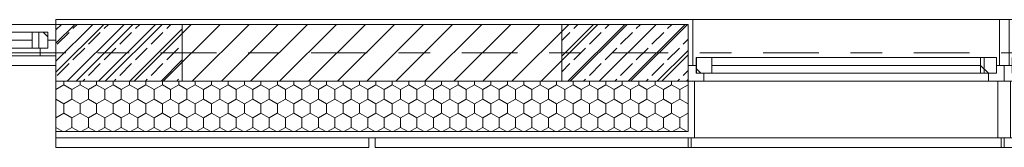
# Model space of a CAD drawing. Extents: x 5465377 to 5465550, y 5925276 to 5925338.
# Tile 23 of 182: x 5465390.04 to 5465393.154, y 5925281.87 to 5925282.275. Entities that reach past the tile are written whole.
import ezdxf

# ---------------------------------------------------------------- set-up
doc = ezdxf.new("R2010")
doc.units = 0
doc.header["$MEASUREMENT"] = 0
doc.linetypes.add('Krawędzie ukryte', pattern=[0.19561111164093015, 0.1411111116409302, -0.05449999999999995])
doc.linetypes.add('Kropki i Kreski', pattern=[0.33513888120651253, 0.1763888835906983, -0.08819444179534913, 0, -0.07055555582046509])
for name, color, linetype, lineweight in [('0_Nr_Pióra__1', 7, 'Continuous', 13), ('0_Nr_Pióra__142', 7, 'Continuous', 18), ('_ARCH_Sciany_Nr_Pióra__141', 7, 'Continuous', 0), ('_ARCH_Sciany_Nr_Pióra__142', 7, 'Continuous', 18), ('EGBD03_Nr_Pióra__141', 7, 'Continuous', 0), ('Okna ArchiCADa_Nr_Pióra__103', 31, 'Continuous', 15), ('Okna ArchiCADa_Nr_Pióra__141', 7, 'Continuous', 0)]:
    doc.layers.add(name, color=color, linetype=linetype, lineweight=lineweight)
doc.layers.add('_ARCH_Sciany', color=7, linetype='Continuous')
doc.layers.add('EGBD03', color=7, linetype='Continuous')
pattern_1 = [(90.00000000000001, (5464021.330722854, 5925651.473568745), (-0.05196152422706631, 0), [0.03, -0.06]), (90.00000000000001, (5464021.304742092, 5925651.518568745), (-0.05196152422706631, 0), [0.03, -0.06]), (150.0000000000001, (5464021.330722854, 5925651.503568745), (0.02598076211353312, 0.04500000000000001), [0.03, -0.06]), (150.0000000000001, (5464021.27876133, 5925651.503568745), (0.02598076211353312, 0.04500000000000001), [0.03, -0.06]), (-149.9999999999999, (5464021.330722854, 5925651.473568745), (-0.0259807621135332, 0.04499999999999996), [0.03, -0.05999999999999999]), (-149.9999999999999, (5464021.27876133, 5925651.473568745), (-0.0259807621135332, 0.04499999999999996), [0.03, -0.05999999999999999])]
pattern_2 = [(45, (5464021.330722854, 5925651.473568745), (-0.04596193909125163, 0.04596193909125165), [])]
pattern_3 = [(90.00000000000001, (5464021.330722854, 5925651.473568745), (-0.0649999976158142, 0), []), (45.00000000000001, (5464021.330722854, 5925651.473568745), (-0.0649999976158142, 0.06499999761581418), [])]
pattern_4 = [(45, (5464021.330722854, 5925651.473568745), (-0.04949747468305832, 0.04949747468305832), []), (45, (5464021.305974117, 5925651.498317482), (-0.04949747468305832, 0.04949747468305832), [0.0525, -0.0175])]

# ---------------------------------------------------------------- blocks, each defined once
blk = doc.blocks.new('O1 rozwierane 12_4', base_point=(5464021.330722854, 5925651.473568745))
at = {"layer": 'Okna ArchiCADa_Nr_Pióra__103', "linetype": 'Continuous'}
h = blk.add_hatch(dxfattribs=at)
h.set_pattern_fill('cegła_szamotowa', color=256, style=0, pattern_type=2)
h.set_pattern_definition(pattern_3)
h.paths.add_polyline_path([(5464020.855722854, 5925651.398568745), (5464020.905722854, 5925651.398568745), (5464020.905722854, 5925651.448568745), (5464020.855722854, 5925651.448568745)], flags=0)
h = blk.add_hatch(dxfattribs=at)
h.set_pattern_fill('cegła_szamotowa', color=256, style=0, pattern_type=2)
h.set_pattern_definition(pattern_3)
h.paths.add_polyline_path([(5464021.805722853, 5925651.448568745), (5464021.755722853, 5925651.448568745), (5464021.755722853, 5925651.398568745), (5464021.805722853, 5925651.398568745)], flags=0)
at = {"layer": 'Okna ArchiCADa_Nr_Pióra__141', "linetype": 'Continuous'}
for p, q in [((5464020.830722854, 5925651.653568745), (5464020.830722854, 5925651.683568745)), ((5464020.830722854, 5925651.683568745), (5464021.830722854, 5925651.683568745)), ((5464021.830722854, 5925651.683568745), (5464021.830722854, 5925651.653568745)), ((5464020.850722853, 5925651.653568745), (5464021.810722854, 5925651.653568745)), ((5464020.880722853, 5925651.473568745), (5464020.830722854, 5925651.473568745)), ((5464020.830722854, 5925651.473568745), (5464020.830722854, 5925651.423568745)), ((5464020.830722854, 5925651.473568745), (5464020.830722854, 5925651.423568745)), ((5464020.880722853, 5925651.448568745), (5464020.880722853, 5925651.473568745)), ((5464021.780722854, 5925651.473568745), (5464020.880722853, 5925651.473568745)), ((5464021.830722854, 5925651.473568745), (5464021.780722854, 5925651.473568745)), ((5464021.780722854, 5925651.473568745), (5464021.780722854, 5925651.448568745)), ((5464021.830722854, 5925651.423568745), (5464021.830722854, 5925651.473568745)), ((5464021.830722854, 5925651.473568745), (5464021.830722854, 5925651.423568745)), ((5464020.855722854, 5925651.423568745), (5464020.855722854, 5925651.448568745)), ((5464020.855722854, 5925651.448568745), (5464020.880722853, 5925651.448568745)), ((5464020.905722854, 5925651.448568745), (5464020.855722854, 5925651.448568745)), ((5464020.855722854, 5925651.448568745), (5464020.855722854, 5925651.398568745)), ((5464020.905722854, 5925651.448568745), (5464021.755722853, 5925651.448568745)), ((5464020.905722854, 5925651.398568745), (5464020.905722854, 5925651.448568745)), ((5464021.805722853, 5925651.448568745), (5464021.755722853, 5925651.448568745)), ((5464021.755722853, 5925651.448568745), (5464021.755722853, 5925651.398568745)), ((5464021.780722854, 5925651.448568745), (5464021.805722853, 5925651.448568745)), ((5464021.805722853, 5925651.448568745), (5464021.805722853, 5925651.423568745)), ((5464021.805722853, 5925651.398568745), (5464021.805722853, 5925651.448568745)), ((5464020.830722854, 5925651.423568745), (5464020.855722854, 5925651.423568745)), ((5464020.855722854, 5925651.398568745), (5464020.905722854, 5925651.398568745)), ((5464020.905722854, 5925651.423568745), (5464021.755722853, 5925651.423568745)), ((5464020.905722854, 5925651.398568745), (5464021.755722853, 5925651.398568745)), ((5464020.905722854, 5925651.398568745), (5464021.755722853, 5925651.398568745)), ((5464021.755722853, 5925651.398568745), (5464021.805722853, 5925651.398568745)), ((5464021.805722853, 5925651.423568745), (5464021.830722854, 5925651.423568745)), ((5464020.845722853, 5925651.278568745), (5464021.815722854, 5925651.278568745)), ((5464020.845722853, 5925651.278568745), (5464021.815722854, 5925651.278568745))]:
    blk.add_line(p, q, dxfattribs=at)
blk = doc.blocks.new('Ściana_446', base_point=(5465390.154072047, 5925282.27533285))
at = {"layer": '_ARCH_Sciany_Nr_Pióra__141', "linetype": 'Continuous'}
h = blk.add_hatch(dxfattribs=at)
h.set_pattern_fill('cegła_zwykła', color=256, style=0, pattern_type=2)
h.set_pattern_definition(pattern_2)
h.paths.add_polyline_path([(5465390.154072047, 5925282.26033283), (5465390.154072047, 5925282.08033285), (5465392.154072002, 5925282.08033285), (5465392.154072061, 5925282.130332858), (5465392.154072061, 5925282.260332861)], flags=0)
h = blk.add_hatch(dxfattribs=at)
h.set_pattern_fill('cegła_zwykła', color=256, style=0, pattern_type=2)
h.set_pattern_definition(pattern_2)
h.paths.add_polyline_path([(5465394.154072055, 5925282.08033285), (5465395.549072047, 5925282.08033285), (5465395.369072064, 5925282.260332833), (5465394.154072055, 5925282.260332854), (5465394.154072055, 5925282.130332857)], flags=0)
h = blk.add_hatch(dxfattribs=at)
h.set_pattern_fill('Styropian2', color=256, style=0, pattern_type=2)
h.set_pattern_definition(pattern_1)
h.paths.add_polyline_path([(5465390.154072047, 5925281.920332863), (5465392.154072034, 5925281.920332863), (5465392.154072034, 5925282.080332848), (5465390.154072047, 5925282.080332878)], flags=0)
h = blk.add_hatch(dxfattribs=at)
h.set_pattern_fill('Styropian2', color=256, style=0, pattern_type=2)
h.set_pattern_definition(pattern_1)
h.paths.add_polyline_path([(5465395.549071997, 5925282.080332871), (5465394.154072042, 5925282.080332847), (5465394.154072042, 5925281.920332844), (5465395.709072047, 5925281.920332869)], flags=0)
for p, q in [((5465392.154072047, 5925282.27533285), (5465390.154072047, 5925282.27533285)), ((5465390.154072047, 5925282.27533285), (5465390.154072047, 5925281.90033285)), ((5465392.154072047, 5925282.27533285), (5465392.169072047, 5925282.27533285)), ((5465392.169072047, 5925282.27533285), (5465392.169072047, 5925282.13033285)), ((5465393.139072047, 5925282.27533285), (5465393.139072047, 5925282.13033285)), ((5465393.154072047, 5925282.27533285), (5465393.139072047, 5925282.27533285)), ((5465393.154072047, 5925282.27533285), (5465393.169072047, 5925282.27533285)), ((5465393.169072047, 5925282.27533285), (5465393.169072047, 5925282.13033285)), ((5465394.139072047, 5925282.27533285), (5465394.139072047, 5925282.13033285)), ((5465394.154072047, 5925282.27533285), (5465394.139072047, 5925282.27533285)), ((5465395.354072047, 5925282.27533285), (5465394.154072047, 5925282.27533285)), ((5465392.154072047, 5925282.13033285), (5465392.169072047, 5925282.13033285)), ((5465392.154072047, 5925282.08033285), (5465392.154072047, 5925282.13033285)), ((5465393.154072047, 5925282.13033285), (5465393.139072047, 5925282.13033285)), ((5465393.154072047, 5925282.13033285), (5465393.169072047, 5925282.13033285)), ((5465394.154072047, 5925282.13033285), (5465394.139072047, 5925282.13033285)), ((5465394.154072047, 5925282.08033285), (5465394.154072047, 5925282.13033285)), ((5465392.154072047, 5925282.08033285), (5465392.174072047, 5925282.08033285)), ((5465392.154072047, 5925281.92033285), (5465392.154072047, 5925282.08033285)), ((5465392.174072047, 5925281.90033285), (5465392.174072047, 5925282.08033285)), ((5465393.134072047, 5925281.90033285), (5465393.134072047, 5925282.08033285)), ((5465393.154072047, 5925282.08033285), (5465393.134072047, 5925282.08033285)), ((5465393.154072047, 5925282.08033285), (5465393.174072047, 5925282.08033285)), ((5465393.174072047, 5925281.90033285), (5465393.174072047, 5925282.08033285)), ((5465394.134072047, 5925281.90033285), (5465394.134072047, 5925282.08033285)), ((5465394.154072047, 5925282.08033285), (5465394.134072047, 5925282.08033285)), ((5465394.154072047, 5925281.92033285), (5465394.154072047, 5925282.08033285)), ((5465390.154072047, 5925281.92033285), (5465392.154072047, 5925281.92033285)), ((5465394.154072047, 5925281.92033285), (5465395.709072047, 5925281.92033285)), ((5465390.154072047, 5925281.90033285), (5465392.154072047, 5925281.90033285)), ((5465392.154072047, 5925281.90033285), (5465392.174072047, 5925281.90033285)), ((5465393.154072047, 5925281.90033285), (5465393.134072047, 5925281.90033285)), ((5465393.154072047, 5925281.90033285), (5465393.174072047, 5925281.90033285)), ((5465394.154072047, 5925281.90033285), (5465394.134072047, 5925281.90033285)), ((5465394.154072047, 5925281.90033285), (5465395.729072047, 5925281.90033285))]:
    blk.add_line(p, q, dxfattribs=at)
at = {"layer": '_ARCH_Sciany_Nr_Pióra__142', "linetype": 'Continuous'}
for p, q in [((5465392.154072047, 5925282.26033285), (5465390.154072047, 5925282.26033285)), ((5465392.154072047, 5925282.26033285), (5465392.154072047, 5925282.13033285)), ((5465395.369072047, 5925282.26033285), (5465394.154072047, 5925282.26033285)), ((5465394.154072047, 5925282.26033285), (5465394.154072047, 5925282.13033285)), ((5465390.154072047, 5925282.08033285), (5465392.154072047, 5925282.08033285)), ((5465394.154072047, 5925282.08033285), (5465395.549072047, 5925282.08033285))]:
    blk.add_line(p, q, dxfattribs=at)
at = {"layer": 'Okna ArchiCADa_Nr_Pióra__141', "linetype": 'Continuous', "xscale": -1, "rotation": 180.0000000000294}
for p in [(5465392.654072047, 5925282.08033285), (5465393.654072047, 5925282.08033285)]:
    blk.add_blockref('O1 rozwierane 12_4', p, dxfattribs=at)
blk = doc.blocks.new('O1 rozwierane 12_9', base_point=(5464021.330722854, 5925651.473568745))
at = {"layer": 'Okna ArchiCADa_Nr_Pióra__103', "linetype": 'Continuous'}
h = blk.add_hatch(dxfattribs=at)
h.set_pattern_fill('cegła_szamotowa', color=256, style=0, pattern_type=2)
h.set_pattern_definition(pattern_3)
h.paths.add_polyline_path([(5464020.855722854, 5925651.398568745), (5464020.905722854, 5925651.398568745), (5464020.905722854, 5925651.448568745), (5464020.855722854, 5925651.448568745)], flags=0)
h = blk.add_hatch(dxfattribs=at)
h.set_pattern_fill('cegła_szamotowa', color=256, style=0, pattern_type=2)
h.set_pattern_definition(pattern_3)
h.paths.add_polyline_path([(5464021.805722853, 5925651.448568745), (5464021.755722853, 5925651.448568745), (5464021.755722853, 5925651.398568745), (5464021.805722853, 5925651.398568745)], flags=0)
at = {"layer": 'Okna ArchiCADa_Nr_Pióra__141', "linetype": 'Continuous'}
for p, q in [((5464020.830722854, 5925651.473568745), (5464020.830722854, 5925651.503568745)), ((5464020.830722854, 5925651.503568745), (5464021.830722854, 5925651.503568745)), ((5464021.830722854, 5925651.503568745), (5464021.830722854, 5925651.473568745)), ((5464020.830722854, 5925651.473568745), (5464021.830722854, 5925651.473568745)), ((5464020.880722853, 5925651.473568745), (5464020.830722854, 5925651.473568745)), ((5464020.830722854, 5925651.473568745), (5464020.830722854, 5925651.423568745)), ((5464020.830722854, 5925651.473568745), (5464020.830722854, 5925651.423568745)), ((5464020.880722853, 5925651.448568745), (5464020.880722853, 5925651.473568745)), ((5464021.780722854, 5925651.473568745), (5464020.880722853, 5925651.473568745)), ((5464021.830722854, 5925651.473568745), (5464021.780722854, 5925651.473568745)), ((5464021.780722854, 5925651.473568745), (5464021.780722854, 5925651.448568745)), ((5464021.830722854, 5925651.423568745), (5464021.830722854, 5925651.473568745)), ((5464021.830722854, 5925651.473568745), (5464021.830722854, 5925651.423568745)), ((5464020.855722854, 5925651.423568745), (5464020.855722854, 5925651.448568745)), ((5464020.855722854, 5925651.448568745), (5464020.880722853, 5925651.448568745)), ((5464020.905722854, 5925651.448568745), (5464020.855722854, 5925651.448568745)), ((5464020.855722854, 5925651.448568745), (5464020.855722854, 5925651.398568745)), ((5464020.905722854, 5925651.448568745), (5464021.755722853, 5925651.448568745)), ((5464020.905722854, 5925651.398568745), (5464020.905722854, 5925651.448568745)), ((5464021.805722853, 5925651.448568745), (5464021.755722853, 5925651.448568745)), ((5464021.755722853, 5925651.448568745), (5464021.755722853, 5925651.398568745)), ((5464021.780722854, 5925651.448568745), (5464021.805722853, 5925651.448568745)), ((5464021.805722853, 5925651.448568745), (5464021.805722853, 5925651.423568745)), ((5464021.805722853, 5925651.398568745), (5464021.805722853, 5925651.448568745)), ((5464020.830722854, 5925651.423568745), (5464020.855722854, 5925651.423568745)), ((5464020.855722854, 5925651.398568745), (5464020.905722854, 5925651.398568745)), ((5464020.905722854, 5925651.423568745), (5464021.755722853, 5925651.423568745)), ((5464020.905722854, 5925651.398568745), (5464021.755722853, 5925651.398568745)), ((5464020.905722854, 5925651.398568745), (5464021.755722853, 5925651.398568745)), ((5464021.755722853, 5925651.398568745), (5464021.805722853, 5925651.398568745)), ((5464021.805722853, 5925651.423568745), (5464021.830722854, 5925651.423568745)), ((5464020.830722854, 5925651.373568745), (5464021.830722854, 5925651.373568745)), ((5464020.830722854, 5925651.373568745), (5464021.830722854, 5925651.373568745))]:
    blk.add_line(p, q, dxfattribs=at)
blk = doc.blocks.new('O1 rozwierane 12_10', base_point=(5464021.330722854, 5925651.473568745))
at = {"layer": 'Okna ArchiCADa_Nr_Pióra__103', "linetype": 'Continuous'}
h = blk.add_hatch(dxfattribs=at)
h.set_pattern_fill('cegła_szamotowa', color=256, style=0, pattern_type=2)
h.set_pattern_definition(pattern_3)
h.paths.add_polyline_path([(5464020.855722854, 5925651.398568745), (5464020.905722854, 5925651.398568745), (5464020.905722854, 5925651.448568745), (5464020.855722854, 5925651.448568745)], flags=0)
h = blk.add_hatch(dxfattribs=at)
h.set_pattern_fill('cegła_szamotowa', color=256, style=0, pattern_type=2)
h.set_pattern_definition(pattern_3)
h.paths.add_polyline_path([(5464021.805722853, 5925651.448568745), (5464021.755722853, 5925651.448568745), (5464021.755722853, 5925651.398568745), (5464021.805722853, 5925651.398568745)], flags=0)
at = {"layer": 'Okna ArchiCADa_Nr_Pióra__141', "linetype": 'Continuous'}
for p, q in [((5464020.830722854, 5925651.473568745), (5464020.830722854, 5925651.503568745)), ((5464020.830722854, 5925651.503568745), (5464021.830722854, 5925651.503568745)), ((5464021.830722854, 5925651.503568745), (5464021.830722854, 5925651.473568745)), ((5464020.830722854, 5925651.473568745), (5464021.830722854, 5925651.473568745)), ((5464020.880722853, 5925651.473568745), (5464020.830722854, 5925651.473568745)), ((5464020.830722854, 5925651.473568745), (5464020.830722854, 5925651.423568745)), ((5464020.830722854, 5925651.473568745), (5464020.830722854, 5925651.423568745)), ((5464020.880722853, 5925651.448568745), (5464020.880722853, 5925651.473568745)), ((5464021.780722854, 5925651.473568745), (5464020.880722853, 5925651.473568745)), ((5464021.830722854, 5925651.473568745), (5464021.780722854, 5925651.473568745)), ((5464021.780722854, 5925651.473568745), (5464021.780722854, 5925651.448568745)), ((5464021.830722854, 5925651.423568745), (5464021.830722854, 5925651.473568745)), ((5464021.830722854, 5925651.473568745), (5464021.830722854, 5925651.423568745)), ((5464020.855722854, 5925651.423568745), (5464020.855722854, 5925651.448568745)), ((5464020.855722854, 5925651.448568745), (5464020.880722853, 5925651.448568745)), ((5464020.905722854, 5925651.448568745), (5464020.855722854, 5925651.448568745)), ((5464020.855722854, 5925651.448568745), (5464020.855722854, 5925651.398568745)), ((5464020.905722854, 5925651.448568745), (5464021.755722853, 5925651.448568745)), ((5464020.905722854, 5925651.398568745), (5464020.905722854, 5925651.448568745)), ((5464021.805722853, 5925651.448568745), (5464021.755722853, 5925651.448568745)), ((5464021.755722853, 5925651.448568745), (5464021.755722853, 5925651.398568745)), ((5464021.780722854, 5925651.448568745), (5464021.805722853, 5925651.448568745)), ((5464021.805722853, 5925651.448568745), (5464021.805722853, 5925651.423568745)), ((5464021.805722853, 5925651.398568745), (5464021.805722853, 5925651.448568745)), ((5464020.830722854, 5925651.423568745), (5464020.855722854, 5925651.423568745)), ((5464020.855722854, 5925651.398568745), (5464020.905722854, 5925651.398568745)), ((5464020.905722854, 5925651.423568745), (5464021.755722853, 5925651.423568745)), ((5464020.905722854, 5925651.398568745), (5464021.755722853, 5925651.398568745)), ((5464020.905722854, 5925651.398568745), (5464021.755722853, 5925651.398568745)), ((5464021.755722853, 5925651.398568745), (5464021.805722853, 5925651.398568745)), ((5464021.805722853, 5925651.423568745), (5464021.830722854, 5925651.423568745)), ((5464020.830722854, 5925651.373568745), (5464021.830722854, 5925651.373568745)), ((5464020.830722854, 5925651.373568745), (5464021.830722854, 5925651.373568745))]:
    blk.add_line(p, q, dxfattribs=at)
blk = doc.blocks.new('O1 rozwierane 12_11', base_point=(5464021.330722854, 5925651.473568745))
at = {"layer": 'Okna ArchiCADa_Nr_Pióra__103', "linetype": 'Continuous'}
h = blk.add_hatch(dxfattribs=at)
h.set_pattern_fill('cegła_szamotowa', color=256, style=0, pattern_type=2)
h.set_pattern_definition(pattern_3)
h.paths.add_polyline_path([(5464020.855722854, 5925651.398568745), (5464020.905722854, 5925651.398568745), (5464020.905722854, 5925651.448568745), (5464020.855722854, 5925651.448568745)], flags=0)
h = blk.add_hatch(dxfattribs=at)
h.set_pattern_fill('cegła_szamotowa', color=256, style=0, pattern_type=2)
h.set_pattern_definition(pattern_3)
h.paths.add_polyline_path([(5464021.805722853, 5925651.448568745), (5464021.755722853, 5925651.448568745), (5464021.755722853, 5925651.398568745), (5464021.805722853, 5925651.398568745)], flags=0)
at = {"layer": 'Okna ArchiCADa_Nr_Pióra__141', "linetype": 'Continuous'}
for p, q in [((5464020.830722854, 5925651.473568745), (5464020.830722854, 5925651.503568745)), ((5464020.830722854, 5925651.503568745), (5464021.830722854, 5925651.503568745)), ((5464021.830722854, 5925651.503568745), (5464021.830722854, 5925651.473568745)), ((5464020.830722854, 5925651.473568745), (5464021.830722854, 5925651.473568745)), ((5464020.880722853, 5925651.473568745), (5464020.830722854, 5925651.473568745)), ((5464020.830722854, 5925651.473568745), (5464020.830722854, 5925651.423568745)), ((5464020.830722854, 5925651.473568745), (5464020.830722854, 5925651.423568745)), ((5464020.880722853, 5925651.448568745), (5464020.880722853, 5925651.473568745)), ((5464021.780722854, 5925651.473568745), (5464020.880722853, 5925651.473568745)), ((5464021.830722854, 5925651.473568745), (5464021.780722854, 5925651.473568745)), ((5464021.780722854, 5925651.473568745), (5464021.780722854, 5925651.448568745)), ((5464021.830722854, 5925651.423568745), (5464021.830722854, 5925651.473568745)), ((5464021.830722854, 5925651.473568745), (5464021.830722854, 5925651.423568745)), ((5464020.855722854, 5925651.423568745), (5464020.855722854, 5925651.448568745)), ((5464020.855722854, 5925651.448568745), (5464020.880722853, 5925651.448568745)), ((5464020.905722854, 5925651.448568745), (5464020.855722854, 5925651.448568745)), ((5464020.855722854, 5925651.448568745), (5464020.855722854, 5925651.398568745)), ((5464020.905722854, 5925651.448568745), (5464021.755722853, 5925651.448568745)), ((5464020.905722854, 5925651.398568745), (5464020.905722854, 5925651.448568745)), ((5464021.805722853, 5925651.448568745), (5464021.755722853, 5925651.448568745)), ((5464021.755722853, 5925651.448568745), (5464021.755722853, 5925651.398568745)), ((5464021.780722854, 5925651.448568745), (5464021.805722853, 5925651.448568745)), ((5464021.805722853, 5925651.448568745), (5464021.805722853, 5925651.423568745)), ((5464021.805722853, 5925651.398568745), (5464021.805722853, 5925651.448568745)), ((5464020.830722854, 5925651.423568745), (5464020.855722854, 5925651.423568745)), ((5464020.855722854, 5925651.398568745), (5464020.905722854, 5925651.398568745)), ((5464020.905722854, 5925651.423568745), (5464021.755722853, 5925651.423568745)), ((5464020.905722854, 5925651.398568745), (5464021.755722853, 5925651.398568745)), ((5464020.905722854, 5925651.398568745), (5464021.755722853, 5925651.398568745)), ((5464021.755722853, 5925651.398568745), (5464021.805722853, 5925651.398568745)), ((5464021.805722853, 5925651.423568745), (5464021.830722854, 5925651.423568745)), ((5464020.830722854, 5925651.373568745), (5464021.830722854, 5925651.373568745)), ((5464020.830722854, 5925651.373568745), (5464021.830722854, 5925651.373568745))]:
    blk.add_line(p, q, dxfattribs=at)
blk = doc.blocks.new('Ściana_450', base_point=(5465390.154072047, 5925282.16033285))
at = {"layer": 'Okna ArchiCADa_Nr_Pióra__141', "linetype": 'Continuous', "xscale": -1, "rotation": 179.9999999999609}
for name, p in [('O1 rozwierane 12_9', (5465388.654072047, 5925282.16033285)), ('O1 rozwierane 12_11', (5465388.654072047, 5925282.16033285)), ('O1 rozwierane 12_10', (5465389.654072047, 5925282.16033285)), ('O1 rozwierane 12_11', (5465389.654072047, 5925282.16033285))]:
    blk.add_blockref(name, p, dxfattribs=at)
blk = doc.blocks.new('Ściana_462', base_point=(5465390.154072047, 5925281.90033285))
at = {"layer": '_ARCH_Sciany_Nr_Pióra__141', "linetype": 'Continuous'}
for p, q in [((5465391.144072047, 5925281.90033285), (5465390.154072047, 5925281.90033285)), ((5465390.154072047, 5925281.90033285), (5465390.154072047, 5925281.87033285)), ((5465391.144072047, 5925281.87033285), (5465391.144072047, 5925281.90033285)), ((5465390.154072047, 5925281.87033285), (5465391.144072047, 5925281.87033285))]:
    blk.add_line(p, q, dxfattribs=at)
blk = doc.blocks.new('Ściana_463', base_point=(5465391.164072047, 5925281.90033285))
at = {"layer": '_ARCH_Sciany_Nr_Pióra__141', "linetype": 'Continuous'}
for p, q in [((5465392.154072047, 5925281.90033285), (5465391.164072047, 5925281.90033285)), ((5465391.164072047, 5925281.90033285), (5465391.164072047, 5925281.87033285)), ((5465392.154072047, 5925281.87033285), (5465392.154072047, 5925281.90033285)), ((5465391.164072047, 5925281.87033285), (5465392.154072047, 5925281.87033285))]:
    blk.add_line(p, q, dxfattribs=at)
blk = doc.blocks.new('Ściana_468', base_point=(5465392.164072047, 5925281.90033285))
at = {"layer": '_ARCH_Sciany_Nr_Pióra__141', "linetype": 'Krawędzie ukryte'}
for p, q in [((5465393.144072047, 5925281.90033285), (5465392.164072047, 5925281.90033285)), ((5465392.164072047, 5925281.90033285), (5465392.164072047, 5925281.87033285)), ((5465393.144072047, 5925281.87033285), (5465393.144072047, 5925281.90033285)), ((5465392.164072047, 5925281.87033285), (5465393.144072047, 5925281.87033285))]:
    blk.add_line(p, q, dxfattribs=at)
blk = doc.blocks.new('Linia_137409', base_point=(5465396.980076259, 5925282.17033285))
at = {"layer": 'EGBD03_Nr_Pióra__141', "linetype": 'Kropki i Kreski'}
blk.add_line((5465396.855076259, 5925282.17033285), (5465377.424707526, 5925282.17033285), dxfattribs=at)

msp = doc.modelspace()

# ---------------------------------------------------------------- hatches: boundary and pattern name
at = {"layer": '0_Nr_Pióra__1', "linetype": 'Continuous'}
h = msp.add_hatch(dxfattribs=at)
h.set_pattern_fill('Beton_zbrojony2', color=256, style=0, pattern_type=2)
h.set_pattern_definition(pattern_4)
h.paths.add_polyline_path([(5465390.554072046, 5925282.080332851), (5465390.55407205, 5925282.26033285), (5465390.154072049, 5925282.26033285), (5465390.154072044, 5925282.080332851)], flags=0)
h = msp.add_hatch(dxfattribs=at)
h.set_pattern_fill('Beton_zbrojony2', color=256, style=0, pattern_type=2)
h.set_pattern_definition(pattern_4)
h.paths.add_polyline_path([(5465392.154072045, 5925282.080332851), (5465392.15407205, 5925282.26033285), (5465391.75407205, 5925282.26033285), (5465391.754072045, 5925282.080332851)], flags=0)

# ---------------------------------------------------------------- linework, layer by layer
at = {"layer": '0_Nr_Pióra__142', "linetype": 'Continuous', "flags": 128}
for points in [[(5465390.554072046, 5925282.080332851), (5465390.55407205, 5925282.26033285), (5465390.154072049, 5925282.26033285), (5465390.154072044, 5925282.080332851)], [(5465392.154072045, 5925282.080332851), (5465392.15407205, 5925282.26033285), (5465391.75407205, 5925282.26033285), (5465391.754072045, 5925282.080332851)]]:
    msp.add_lwpolyline(points, close=True, dxfattribs=at)

# ---------------------------------------------------------------- block references
at = {"layer": '_ARCH_Sciany'}
for name, p in [('Ściana_450', (5465390.154072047, 5925282.16033285)), ('Ściana_446', (5465390.154072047, 5925282.27533285)), ('Ściana_462', (5465390.154072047, 5925281.90033285)), ('Ściana_463', (5465391.164072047, 5925281.90033285)), ('Ściana_468', (5465392.164072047, 5925281.90033285))]:
    msp.add_blockref(name, p, dxfattribs=at)
at = {"layer": 'EGBD03', "linetype": 'Kropki i Kreski'}
msp.add_blockref('Linia_137409', (5465396.980076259, 5925282.17033285), dxfattribs=at)

doc.saveas('drawing.dxf')
